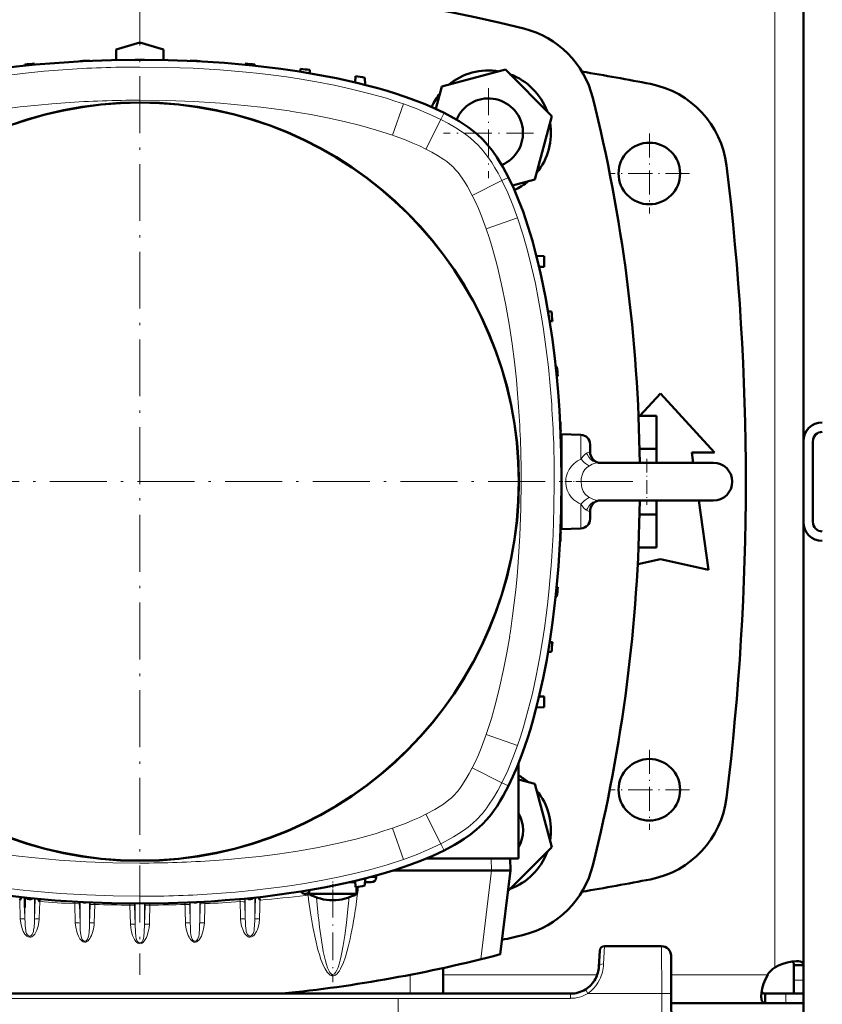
# Model space of a CAD drawing. Extents: x -1358 to 1757, y -1513 to 612.
# Tile 12 of 85: x 271 to 441, y -1276 to -1068. Entities that reach past the tile are written whole.
import ezdxf

# ---------------------------------------------------------------- set-up
doc = ezdxf.new("R2010")
doc.units = 0
doc.linetypes.add('DASHDOT', pattern=[18.5, 12, -3, 0.5, -3])

msp = doc.modelspace()

# ---------------------------------------------------------------- linework, layer by layer
at = {"color": 7, "linetype": 'DASHDOT', "lineweight": 18}
for p, q in [((296.78, -1061.49), (296.78, -1269.49)), ((400.78, -1165.49), (192.78, -1165.49))]:
    msp.add_line(p, q, dxfattribs=at)
at = {"color": 7, "lineweight": 18}
for p, q in [((430.79, -1165.49), (430.79, -1063.03)), ((350.12, -1092.42), (352.42, -1085.81)), ((360.28, -1089.08), (360.97, -1087.7)), ((357.15, -1095.34), (360.28, -1089.08)), ((367.91, -1094.26), (367.96, -1094.31)), ((363, -1099.24), (363.01, -1099.26)), ((366.93, -1105.12), (373.19, -1101.99)), ((373.19, -1101.99), (374.57, -1101.3)), ((369.86, -1112.15), (376.47, -1109.85)), ((389.85, -1155.63), (389.85, -1160.72)), ((391.78, -1159.15), (391.78, -1159.09)), ((393.59, -1161.49), (393.63, -1161.49)), ((430.79, -1165.49), (430.79, -1267.96)), ((389.85, -1174.51), (389.85, -1170.26)), ((391.78, -1171.84), (391.78, -1171.9)), ((389.85, -1175.35), (389.85, -1174.51)), ((369.86, -1218.83), (376.47, -1221.13)), ((366.93, -1225.86), (373.19, -1228.99)), ((373.19, -1228.99), (374.57, -1229.68)), ((363.03, -1231.7), (363.01, -1231.72)), ((357.15, -1235.64), (360.28, -1241.9)), ((368.01, -1236.62), (367.96, -1236.67)), ((350.12, -1238.57), (352.42, -1245.18)), ((360.28, -1241.9), (360.97, -1243.28)), ((370.98, -1247.49), (370.92, -1244.99)), ((371.01, -1247.49), (368.71, -1266.24)), ((345.01, -1249.02), (346.67, -1249.02)), ((332.18, -1252.3), (332.27, -1252.69)), ((271.42, -1253.75), (271.54, -1257.71)), ((272.4, -1253.22), (272.53, -1257.8)), ((274.53, -1253.44), (274.53, -1257.8)), ((274.53, -1257.8), (274.66, -1253.45)), ((275.53, -1257.71), (275.64, -1254.08)), ((283.04, -1254.09), (283.04, -1254.51)), ((284.03, -1254.15), (284.04, -1254.6)), ((284.16, -1254.16), (284.16, -1258.62)), ((286.16, -1254.25), (286.16, -1258.62)), ((286.27, -1254.76), (286.28, -1254.26)), ((287.27, -1254.67), (287.28, -1254.3)), ((294.66, -1254.48), (294.67, -1254.82)), ((295.66, -1254.49), (295.67, -1254.9)), ((295.78, -1254.49), (295.78, -1258.9)), ((297.78, -1254.49), (297.78, -1258.9)), ((297.91, -1254.49), (297.9, -1254.9)), ((298.9, -1254.48), (298.9, -1254.82)), ((306.3, -1254.67), (306.29, -1254.3)), ((307.3, -1254.76), (307.28, -1254.26)), ((307.41, -1254.25), (307.41, -1258.62)), ((309.41, -1254.16), (309.41, -1258.62)), ((309.53, -1254.15), (309.52, -1254.6)), ((310.52, -1254.09), (310.52, -1254.51)), ((317.93, -1254.08), (317.91, -1253.54)), ((319.03, -1257.8), (318.93, -1254.17)), ((319.03, -1253.44), (319.03, -1257.8)), ((321.17, -1253.22), (321.03, -1257.8)), ((321.03, -1253.23), (321.03, -1257.8)), ((331.72, -1252.45), (331.76, -1252.78)), ((272.53, -1255.3), (272.53, -1257.8)), ((283.04, -1254.51), (283.16, -1258.54)), ((284.04, -1254.6), (284.16, -1258.62)), ((286.16, -1258.62), (286.27, -1254.76)), ((287.15, -1258.54), (287.27, -1254.67)), ((294.67, -1254.82), (294.79, -1258.81)), ((295.67, -1254.9), (295.78, -1258.9)), ((297.9, -1254.9), (297.78, -1258.9)), ((307.41, -1258.62), (307.3, -1254.76)), ((309.52, -1254.6), (309.41, -1258.62)), ((394.63, -1267.23), (394.81, -1263.49)), ((406.91, -1273.44), (406.87, -1263.49)), ((353.79, -1269.52), (353.79, -1273.49)), ((393.3, -1269.49), (360.79, -1269.49)), ((429.26, -1269.49), (408.89, -1269.49)), ((436.79, -1270.63), (434.79, -1270.63)), ((390.8, -1272.59), (390.96, -1272.84)), ((390.96, -1272.84), (391.33, -1273.44)), ((387.64, -1274.49), (205.94, -1274.49)), ((387.64, -1274.49), (387.64, -1273.49)), ((406.91, -1273.44), (391.33, -1273.44)), ((406.91, -1273.44), (407.29, -1345.49)), ((433.09, -1275.49), (433.09, -1273.49))]:
    msp.add_line(p, q, dxfattribs=at)
at = {"color": 7, "lineweight": 50}
for p, q in [((436.79, -1156.93), (436.79, -1063.52)), ((291.79, -1074.33), (296.79, -1072.88)), ((296.79, -1072.88), (301.79, -1074.33)), ((291.79, -1076.54), (291.79, -1074.33)), ((301.79, -1074.33), (301.79, -1076.54)), ((272.53, -1077.47), (272.52, -1077.75)), ((274.53, -1077.32), (274.54, -1077.55)), ((284.16, -1076.76), (284.16, -1076.83)), ((286.16, -1076.68), (286.16, -1076.73)), ((307.41, -1076.73), (307.41, -1076.68)), ((309.41, -1076.83), (309.41, -1076.76)), ((319.02, -1077.55), (319.03, -1077.32)), ((321.04, -1077.75), (321.03, -1077.47)), ((330.64, -1079.01), (330.66, -1078.41)), ((332.66, -1078.64), (332.68, -1079.35)), ((342.28, -1079.96), (342.24, -1081.28)), ((373.92, -1078.57), (360.53, -1082.15)), ((383.71, -1088.37), (373.92, -1078.57)), ((344.28, -1080.28), (344.34, -1081.79)), ((360.53, -1082.15), (359.26, -1086.88)), ((380.13, -1101.75), (383.71, -1088.37)), ((375.39, -1103.02), (380.13, -1101.75)), ((380.46, -1117.83), (382.12, -1117.9)), ((382.12, -1120.15), (382.12, -1117.9)), ((382.12, -1120.15), (381.04, -1120.2)), ((383.63, -1129.62), (382.93, -1129.59)), ((383.86, -1131.62), (383.26, -1131.64)), ((384.8, -1141.24), (384.52, -1141.23)), ((384.96, -1143.24), (384.73, -1143.25)), ((402.3, -1151.63), (406.64, -1146.87)), ((406.64, -1146.87), (418.02, -1159.37)), ((402, -1151.63), (405.79, -1151.63)), ((405.79, -1151.63), (405.79, -1158.56)), ((385.52, -1152.87), (385.45, -1152.86)), ((385.59, -1154.87), (385.55, -1154.87)), ((389.85, -1155.63), (385.78, -1155.49)), ((385.78, -1175.49), (385.78, -1155.49)), ((391.78, -1159.09), (391.78, -1157.63)), ((402.22, -1158.56), (405.79, -1158.56)), ((405.79, -1158.56), (405.79, -1161.49)), ((436.79, -1156.99), (436.79, -1173.99)), ((438.79, -1156.99), (438.79, -1173.99)), ((385.78, -1159.49), (385.71, -1159.49)), ((413.27, -1159.37), (413.57, -1161.49)), ((418.02, -1159.37), (413.27, -1159.37)), ((393.59, -1161.49), (410.49, -1161.49)), ((397.07, -1161.49), (393.59, -1161.49)), ((417.78, -1161.49), (397.07, -1161.49)), ((410.49, -1161.49), (417.78, -1161.49)), ((393.59, -1169.49), (410.49, -1169.49)), ((405.79, -1169.49), (405.79, -1172.42)), ((410.49, -1169.49), (417.78, -1169.49)), ((414.7, -1169.49), (416.77, -1184.12)), ((385.78, -1171.49), (385.71, -1171.49)), ((391.78, -1172.68), (391.78, -1171.9)), ((391.78, -1173.35), (391.78, -1172.68)), ((402.22, -1172.42), (405.79, -1172.42)), ((405.79, -1172.42), (405.79, -1179.35)), ((385.78, -1175.49), (389.85, -1175.35)), ((436.79, -1174.06), (436.79, -1267.46)), ((385.59, -1176.12), (385.55, -1176.11)), ((385.52, -1178.12), (385.45, -1178.12)), ((402, -1179.35), (405.79, -1179.35)), ((406.64, -1181.87), (401.84, -1182.93)), ((416.77, -1184.12), (406.64, -1181.87)), ((384.73, -1187.73), (384.96, -1187.74)), ((384.52, -1189.75), (384.8, -1189.74)), ((383.26, -1199.34), (383.86, -1199.37)), ((383.63, -1201.37), (382.93, -1201.39)), ((382.12, -1210.83), (381.03, -1210.79)), ((382.12, -1213.08), (382.12, -1210.83)), ((382.12, -1213.08), (380.46, -1213.13)), ((376.67, -1225), (376.67, -1244.99)), ((380.13, -1229.23), (376.67, -1228.3)), ((383.71, -1242.62), (380.13, -1229.23)), ((374.44, -1251.89), (383.71, -1242.62)), ((376.67, -1244.99), (357.23, -1244.99)), ((374.98, -1247.49), (374.92, -1244.99)), ((350.33, -1247.49), (370.98, -1247.49)), ((370.98, -1247.49), (371.01, -1247.49)), ((374.98, -1247.49), (371.01, -1247.49)), ((372.81, -1265.2), (374.98, -1247.49)), ((341.81, -1249.99), (341.01, -1249.99)), ((342.09, -1249.99), (341.81, -1249.99)), ((342.09, -1249.99), (342.25, -1249.99)), ((342.28, -1251.02), (342.24, -1249.71)), ((344.28, -1250.71), (344.34, -1249.19)), ((344.31, -1249.99), (345.58, -1249.99)), ((346.65, -1248.58), (346.67, -1249.02)), ((332.48, -1252.45), (332.48, -1252)), ((342.48, -1252.45), (342.48, -1250.99)), ((271.77, -1253.15), (271.42, -1253.75)), ((272.53, -1253.23), (272.53, -1255.3)), ((275.33, -1253.51), (275.64, -1254.08)), ((321.8, -1253.15), (322.15, -1253.75)), ((333.09, -1252.45), (332.48, -1252.45)), ((333.09, -1252.45), (339.88, -1252.45)), ((339.88, -1252.45), (342.48, -1252.45)), ((393.81, -1264.44), (393.64, -1267.8)), ((406.87, -1263.49), (394.81, -1263.49)), ((408.87, -1265.48), (408.91, -1273.44)), ((360.79, -1268.08), (360.79, -1273.49)), ((434.79, -1267.46), (434.79, -1270.63)), ((436.79, -1267.46), (434.79, -1267.46)), ((436.79, -1267.46), (436.79, -1270.63)), ((434.79, -1270.63), (434.79, -1273.49)), ((436.79, -1270.63), (436.79, -1273.49)), ((387.64, -1273.49), (205.94, -1273.49)), ((221.79, -1273.49), (360.79, -1273.49)), ((361.79, -1273.49), (360.79, -1273.49)), ((361.79, -1273.49), (360.79, -1273.49)), ((408.91, -1273.44), (409.29, -1345.49)), ((428.76, -1275.49), (428.76, -1273.49)), ((433.09, -1273.49), (428.76, -1273.49)), ((436.79, -1273.49), (433.09, -1273.49)), ((436.79, -1273.49), (434.79, -1273.49)), ((436.79, -1275.49), (436.79, -1273.49)), ((428.76, -1275.49), (408.92, -1275.49)), ((433.09, -1275.49), (428.76, -1275.49)), ((436.79, -1275.49), (433.09, -1275.49)), ((436.79, -1275.49), (436.79, -1279.49))]:
    msp.add_line(p, q, dxfattribs=at)
at = {"color": 7, "linetype": 'DASHDOT', "lineweight": 18, "ltscale": 0.4745}
msp.add_line((370.33, -1082.46), (370.33, -1101.44), dxfattribs=at)
at = {"color": 7, "linetype": 'DASHDOT', "lineweight": 18, "ltscale": 0.474501}
msp.add_line((379.82, -1091.95), (360.84, -1091.95), dxfattribs=at)
at = {"color": 7, "linetype": 'DASHDOT', "lineweight": 18, "ltscale": 0.422498}
for p, q in [((404.29, -1092.04), (404.29, -1108.94)), ((404.29, -1222.04), (404.29, -1238.94))]:
    msp.add_line(p, q, dxfattribs=at)
at = {"color": 7, "linetype": 'DASHDOT', "lineweight": 18, "ltscale": 0.422501}
for p, q in [((412.74, -1100.49), (395.84, -1100.49)), ((412.74, -1230.49), (395.84, -1230.49))]:
    msp.add_line(p, q, dxfattribs=at)
at = {"color": 7, "linetype": 'DASHDOT', "lineweight": 18, "ltscale": 0.242493}
msp.add_line((403.78, -1160.66), (403.78, -1170.36), dxfattribs=at)
at = {"color": 7, "linetype": 'DASHDOT', "lineweight": 18, "ltscale": 0.12437}
msp.add_line((390.27, -1165.49), (385.29, -1165.49), dxfattribs=at)
at = {"color": 7, "linetype": 'DASHDOT', "lineweight": 18, "ltscale": 0.073831}
msp.add_line((337.48, -1252.7), (337.48, -1249.74), dxfattribs=at)
at = {"color": 7, "linetype": 'DASHDOT', "lineweight": 18, "ltscale": 0.487872}
msp.add_line((337.48, -1251.56), (337.48, -1271.08), dxfattribs=at)
at = {"color": 7, "linetype": 'DASHDOT', "lineweight": 18, "ltscale": 0.292499}
msp.add_line((351.29, -1274.64), (351.29, -1286.34), dxfattribs=at)
at = {"color": 7, "lineweight": 50}
for points in [[(232.59, -1087.7), (234.96, -1086.58), (237.37, -1085.57), (239.82, -1084.64), (242.86, -1083.61), (245.96, -1082.67), (249.06, -1081.83), (251.25, -1081.29), (253.45, -1080.79), (257.89, -1079.88), (262.34, -1079.11), (266.81, -1078.44), (270.78, -1077.94), (274.77, -1077.52), (278.76, -1077.18), (281.76, -1076.97), (284.76, -1076.79), (290.77, -1076.57), (296.78, -1076.49)], [(296.78, -1076.49), (302.74, -1076.56), (308.7, -1076.79), (314.65, -1077.17), (317.62, -1077.41), (320.58, -1077.7), (323.55, -1078.03), (326.5, -1078.41), (330.44, -1078.98), (334.36, -1079.64), (338.26, -1080.4), (342.53, -1081.35), (344.76, -1081.9), (346.98, -1082.5), (348.98, -1083.08), (350.97, -1083.7), (353.99, -1084.73), (356.98, -1085.89), (358.99, -1086.76), (360.97, -1087.7)], [(360.97, -1087.7), (363.04, -1088.8), (364.13, -1089.44), (365.2, -1090.12), (366.09, -1090.74), (366.96, -1091.4), (368.03, -1092.28), (369.05, -1093.22)], [(369.05, -1093.22), (370.17, -1094.43), (371.19, -1095.72), (372.13, -1097.06), (372.77, -1098.07), (373.39, -1099.1), (374.57, -1101.3)], [(374.57, -1101.3), (375.69, -1103.67), (376.71, -1106.08), (377.63, -1108.53), (378.67, -1111.57), (379.6, -1114.67), (380.44, -1117.77), (380.98, -1119.96), (381.48, -1122.16), (382.39, -1126.59), (383.17, -1131.05), (383.83, -1135.52), (384.33, -1139.49), (384.75, -1143.48), (385.1, -1147.47), (385.31, -1150.47), (385.48, -1153.47), (385.71, -1159.48), (385.78, -1165.49)], [(393.59, -1161.49), (393.45, -1161.47), (393.07, -1161.34), (392.62, -1161.04), (392.27, -1160.65), (392, -1160.16), (391.83, -1159.61), (391.78, -1159.09)], [(385.78, -1165.49), (385.71, -1171.45), (385.48, -1177.41), (385.11, -1183.35), (384.86, -1186.33), (384.57, -1189.29), (384.24, -1192.25), (383.86, -1195.21), (383.29, -1199.14), (382.63, -1203.07), (381.88, -1206.97), (380.93, -1211.24), (380.37, -1213.47), (379.78, -1215.68), (379.2, -1217.69), (378.58, -1219.68), (377.54, -1222.7), (376.39, -1225.68), (375.51, -1227.7), (374.57, -1229.68)], [(393.59, -1169.49), (393.41, -1169.52), (393.02, -1169.67), (392.57, -1169.98), (392.23, -1170.39), (391.97, -1170.89), (391.82, -1171.45), (391.78, -1171.9)], [(374.57, -1229.68), (373.47, -1231.75), (372.83, -1232.84), (372.15, -1233.91), (371.53, -1234.8), (370.88, -1235.67), (370, -1236.74), (369.05, -1237.76)], [(369.05, -1237.76), (367.84, -1238.87), (366.55, -1239.9), (365.21, -1240.84), (364.2, -1241.48), (363.18, -1242.09), (360.97, -1243.28)], [(296.78, -1254.49), (290.82, -1254.42), (284.87, -1254.19), (278.92, -1253.82), (275.95, -1253.57), (272.98, -1253.28), (270.02, -1252.95), (267.06, -1252.57), (263.13, -1252), (259.21, -1251.34), (255.3, -1250.59), (251.03, -1249.64), (248.8, -1249.08), (246.59, -1248.49), (244.58, -1247.91), (242.59, -1247.29), (239.57, -1246.25), (236.59, -1245.1), (234.57, -1244.22), (232.59, -1243.28)], [(360.97, -1243.28), (358.6, -1244.4), (356.19, -1245.41), (353.75, -1246.34), (350.7, -1247.37), (347.61, -1248.31), (344.51, -1249.15), (342.31, -1249.69), (340.11, -1250.19), (335.68, -1251.1), (331.22, -1251.88), (326.76, -1252.54), (322.78, -1253.04), (318.79, -1253.46), (314.8, -1253.8), (311.8, -1254.02), (308.8, -1254.19), (302.79, -1254.42), (296.78, -1254.49)], [(435.37, -1266.61), (434.43, -1266.69), (433.37, -1266.91), (432.26, -1267.26), (431.51, -1267.58), (430.79, -1267.96)], [(434.79, -1267.46), (434.75, -1267.12), (434.6, -1266.87), (434.36, -1266.7)], [(436.79, -1267.46), (436.77, -1267.27), (436.72, -1267.11), (436.62, -1266.97), (436.48, -1266.85), (436.31, -1266.76), (436.1, -1266.69), (435.76, -1266.63), (435.37, -1266.61)], [(429.26, -1269.49), (428.78, -1270.44), (428.4, -1271.42), (428.13, -1272.39), (427.97, -1273.3), (427.91, -1274.07)], [(428, -1273.06), (428.17, -1273.3), (428.42, -1273.44), (428.76, -1273.49)], [(427.91, -1274.07), (427.97, -1274.72), (428.05, -1274.98), (428.15, -1275.19), (428.29, -1275.34), (428.46, -1275.44), (428.76, -1275.49)]]:
    msp.add_lwpolyline(points, dxfattribs=at)
at = {"color": 7, "lineweight": 18}
for points in [[(241.15, -1085.81), (244.57, -1084.69), (248.02, -1083.7), (251.49, -1082.82), (254.99, -1082.04), (258.49, -1081.34), (262.02, -1080.72), (264.66, -1080.31), (267.31, -1079.93), (272.62, -1079.29), (276.57, -1078.91), (280.53, -1078.59)], [(296.78, -1078.03), (302.4, -1078.1), (308.01, -1078.3), (313.62, -1078.63), (319.22, -1079.11), (322.11, -1079.42), (324.99, -1079.76), (327.69, -1080.13), (330.38, -1080.53), (334.08, -1081.16), (337.77, -1081.87), (341.45, -1082.67), (345.13, -1083.59), (348.79, -1084.63), (350.61, -1085.2), (352.42, -1085.81)], [(243.45, -1092.42), (245.29, -1091.8), (247.14, -1091.22), (249.17, -1090.64), (251.22, -1090.09), (255.16, -1089.16), (259.55, -1088.26), (263.96, -1087.49), (267.73, -1086.93), (271.52, -1086.45), (275.31, -1086.05), (278.17, -1085.79), (281.02, -1085.57)], [(296.78, -1085.03), (302.46, -1085.1), (308.14, -1085.31), (313.81, -1085.66), (316.69, -1085.9), (319.57, -1086.18), (322.34, -1086.49), (325.11, -1086.84)], [(352.42, -1085.81), (355.08, -1086.79), (357.7, -1087.87), (360.28, -1089.08)], [(329.36, -1087.46), (332.89, -1088.05), (336.41, -1088.73), (339.91, -1089.5), (343.35, -1090.36), (346.75, -1091.32), (350.12, -1092.42)], [(360.28, -1089.08), (361.9, -1089.94), (363.49, -1090.87), (365.04, -1091.89), (365.56, -1092.27)], [(350.12, -1092.42), (352.98, -1093.48), (354.39, -1094.06), (355.78, -1094.68), (357.15, -1095.34)], [(367.96, -1094.31), (368.84, -1095.25), (369.64, -1096.24), (370.35, -1097.2), (371.02, -1098.18), (371.71, -1099.29), (372.36, -1100.42), (373.19, -1101.99)], [(357.15, -1095.34), (358.37, -1095.98), (359.56, -1096.67), (360.89, -1097.53), (361.53, -1097.99), (362.15, -1098.48), (363, -1099.24)], [(363.01, -1099.26), (363.49, -1099.77), (363.93, -1100.29), (364.79, -1101.45)], [(364.79, -1101.45), (365.38, -1102.34), (365.92, -1103.25), (366.93, -1105.12)], [(373.19, -1101.99), (374.4, -1104.57), (375.49, -1107.2), (376.47, -1109.85)], [(366.93, -1105.12), (367.59, -1106.49), (368.21, -1107.88), (368.79, -1109.29), (369.86, -1112.15)], [(376.47, -1109.85), (377.58, -1113.27), (378.57, -1116.72), (379.45, -1120.2), (380.24, -1123.69), (380.93, -1127.2), (381.55, -1130.72), (381.97, -1133.37), (382.34, -1136.02), (382.98, -1141.32), (383.37, -1145.28), (383.68, -1149.24)], [(369.86, -1112.15), (370.48, -1113.99), (371.05, -1115.85), (371.64, -1117.88), (372.18, -1119.92), (373.12, -1123.87), (374.01, -1128.26), (374.78, -1132.66), (375.34, -1136.44), (375.82, -1140.23), (376.23, -1144.02), (376.48, -1146.87), (376.7, -1149.73)], [(389.85, -1160.72), (389.1, -1161.12), (388.42, -1161.63), (387.83, -1162.23), (387.35, -1162.9), (386.99, -1163.65), (386.75, -1164.45)], [(389.85, -1160.72), (390.33, -1160.11), (390.83, -1159.63), (391.05, -1159.47)], [(391.05, -1159.47), (391.51, -1159.24), (391.72, -1159.18), (391.78, -1159.09)], [(393.59, -1161.49), (393.18, -1161.45), (392.78, -1161.33), (392.4, -1161.14), (391.94, -1160.79), (391.55, -1160.35), (391.22, -1159.83), (391.05, -1159.47)], [(391.63, -1162.14), (391.11, -1162.5), (390.68, -1162.95), (390.33, -1163.49), (390.08, -1164.12), (389.93, -1164.79), (389.88, -1165.49)], [(391.63, -1162.14), (392.26, -1161.83), (392.89, -1161.6), (393.25, -1161.52), (393.59, -1161.49)], [(377.24, -1165.49), (377.18, -1171.17), (376.97, -1176.85), (376.61, -1182.52), (376.37, -1185.4), (376.09, -1188.28), (375.79, -1191.05), (375.44, -1193.82)], [(384.24, -1165.49), (384.17, -1171.1), (383.98, -1176.72), (383.64, -1182.32), (383.16, -1187.93), (382.86, -1190.81), (382.51, -1193.7), (382.14, -1196.4), (381.74, -1199.09), (381.12, -1202.79), (380.4, -1206.48), (379.6, -1210.15), (378.68, -1213.84), (377.65, -1217.5), (377.08, -1219.32), (376.47, -1221.13)], [(389.88, -1165.49), (389.95, -1166.33), (390.04, -1166.74), (390.18, -1167.14), (390.34, -1167.5), (390.54, -1167.84), (390.85, -1168.23), (391.21, -1168.57), (391.63, -1168.84)], [(387.37, -1168.12), (387.82, -1168.74), (388.36, -1169.3), (388.97, -1169.77), (389.4, -1170.03), (389.85, -1170.26)], [(393.59, -1169.49), (393.06, -1169.42), (392.49, -1169.25), (392.06, -1169.07), (391.63, -1168.84)], [(391.05, -1171.51), (390.57, -1171.12), (390.1, -1170.6), (389.85, -1170.26)], [(393.59, -1169.49), (393.18, -1169.53), (392.78, -1169.65), (392.4, -1169.84), (391.94, -1170.19), (391.55, -1170.63), (391.22, -1171.15), (391.05, -1171.51)], [(391.78, -1171.9), (391.69, -1171.79), (391.46, -1171.72), (391.05, -1171.51)], [(374.82, -1198.07), (374.22, -1201.6), (373.54, -1205.12), (372.77, -1208.62), (371.92, -1212.06), (370.95, -1215.46), (369.86, -1218.83)], [(369.86, -1218.83), (368.8, -1221.69), (368.21, -1223.1), (367.59, -1224.49), (366.93, -1225.86)], [(376.47, -1221.13), (375.49, -1223.78), (374.4, -1226.41), (373.19, -1228.99)], [(366.93, -1225.86), (366.29, -1227.08), (365.6, -1228.27), (364.75, -1229.6), (364.29, -1230.23), (363.8, -1230.85), (363.03, -1231.7)], [(373.19, -1228.99), (372.33, -1230.61), (371.4, -1232.2), (370.38, -1233.75), (370.01, -1234.27)], [(360.83, -1233.5), (359.94, -1234.08), (359.03, -1234.63), (357.15, -1235.64)], [(363.01, -1231.72), (362.51, -1232.19), (361.98, -1232.64), (360.83, -1233.5)], [(357.15, -1235.64), (355.78, -1236.3), (354.39, -1236.92), (352.98, -1237.5), (350.12, -1238.57)], [(367.96, -1236.67), (367.02, -1237.54), (366.04, -1238.35), (365.08, -1239.06), (364.1, -1239.73), (362.99, -1240.42), (361.86, -1241.07), (360.28, -1241.9)], [(350.12, -1238.57), (348.28, -1239.18), (346.43, -1239.76), (344.39, -1240.35), (342.35, -1240.89), (338.4, -1241.83), (334.02, -1242.72), (329.61, -1243.49), (325.83, -1244.05), (322.05, -1244.53), (318.25, -1244.94), (315.4, -1245.19), (312.54, -1245.41)], [(360.28, -1241.9), (357.7, -1243.11), (355.08, -1244.2), (352.42, -1245.18)], [(296.78, -1252.95), (291.17, -1252.88), (285.56, -1252.68), (279.95, -1252.35), (274.35, -1251.87), (271.46, -1251.56), (268.58, -1251.22), (265.88, -1250.85), (263.18, -1250.45), (259.48, -1249.82), (255.79, -1249.11), (252.12, -1248.31), (248.43, -1247.39), (244.78, -1246.35), (242.96, -1245.78), (241.15, -1245.18)], [(296.78, -1245.95), (291.1, -1245.88), (285.43, -1245.68), (279.76, -1245.32), (276.87, -1245.08), (274, -1244.8), (271.22, -1244.49), (268.46, -1244.14)], [(352.42, -1245.18), (349, -1246.29), (345.55, -1247.28), (342.07, -1248.16), (338.58, -1248.95), (335.07, -1249.64), (331.55, -1250.26), (328.9, -1250.68), (326.26, -1251.05), (320.95, -1251.69), (316.99, -1252.08), (313.03, -1252.39)], [(318.93, -1254.17), (318.92, -1254.16), (318.91, -1254.15), (318.81, -1254.12), (318.61, -1254.09), (317.93, -1254.08)], [(284.04, -1254.6), (284.04, -1254.59), (284.02, -1254.58), (283.92, -1254.55), (283.77, -1254.53), (283.04, -1254.51)], [(286.27, -1254.76), (286.27, -1254.76), (286.29, -1254.74), (286.39, -1254.71), (286.58, -1254.69), (287.27, -1254.67)], [(295.67, -1254.9), (295.66, -1254.9), (295.65, -1254.89), (295.54, -1254.85), (295.34, -1254.83), (294.67, -1254.82)], [(297.9, -1254.9), (297.9, -1254.9), (297.92, -1254.89), (298.03, -1254.85), (298.23, -1254.83), (298.9, -1254.82)], [(307.3, -1254.76), (307.29, -1254.76), (307.28, -1254.74), (307.18, -1254.71), (306.98, -1254.69), (306.3, -1254.67)], [(309.52, -1254.6), (309.53, -1254.59), (309.54, -1254.58), (309.64, -1254.55), (309.8, -1254.53), (310.52, -1254.51)], [(340.68, -1255.66), (340.37, -1258.56), (340.03, -1261.25), (339.71, -1263.31)], [(272.53, -1257.8), (272.53, -1257.79), (272.52, -1257.78), (272.45, -1257.75), (272.31, -1257.73), (271.93, -1257.71), (271.54, -1257.71)], [(271.54, -1257.71), (271.63, -1258.64), (271.84, -1259.54), (271.99, -1259.97), (272.17, -1260.4), (272.49, -1260.94), (272.7, -1261.18), (272.93, -1261.39), (273.23, -1261.54), (273.56, -1261.59), (273.76, -1261.56), (273.96, -1261.49), (274.3, -1261.25), (274.59, -1260.91), (274.83, -1260.53), (275.01, -1260.13), (275.31, -1259.25), (275.46, -1258.49), (275.53, -1257.71)], [(274.53, -1257.8), (274.54, -1257.79), (274.55, -1257.78), (274.62, -1257.75), (274.76, -1257.73), (275.14, -1257.71), (275.53, -1257.71)], [(284.16, -1258.62), (284.15, -1258.62), (284.12, -1258.6), (283.92, -1258.56), (283.28, -1258.53), (283.16, -1258.54)], [(283.16, -1258.54), (283.26, -1259.5), (283.47, -1260.44), (283.62, -1260.89), (283.8, -1261.34), (284.11, -1261.91), (284.3, -1262.16), (284.53, -1262.38), (284.8, -1262.54), (285.07, -1262.62), (285.36, -1262.6), (285.62, -1262.5), (285.84, -1262.33), (286.03, -1262.14), (286.22, -1261.88), (286.38, -1261.61), (286.57, -1261.23), (286.72, -1260.83), (286.98, -1259.91), (287.13, -1258.97), (287.15, -1258.54)], [(285.25, -1262.41), (285.43, -1262.34), (285.59, -1262.21), (285.72, -1262.03), (285.81, -1261.83), (285.95, -1261.4), (286, -1261.11), (286.07, -1260.53), (286.14, -1259.35), (286.16, -1258.62)], [(286.16, -1258.62), (286.16, -1258.62), (286.17, -1258.61), (286.24, -1258.58), (286.38, -1258.56), (286.76, -1258.54), (287.15, -1258.54)], [(307.41, -1258.62), (307.4, -1258.62), (307.37, -1258.6), (307.17, -1258.56), (306.53, -1258.53), (306.41, -1258.54)], [(310.4, -1258.54), (310.31, -1259.5), (310.1, -1260.44), (309.95, -1260.89), (309.77, -1261.34), (309.45, -1261.91), (309.26, -1262.16), (309.04, -1262.38), (308.77, -1262.54), (308.49, -1262.62), (308.2, -1262.6), (307.95, -1262.5), (307.72, -1262.33), (307.53, -1262.14), (307.34, -1261.88), (307.18, -1261.61), (307, -1261.23), (306.84, -1260.83), (306.58, -1259.91), (306.44, -1258.97), (306.41, -1258.54)], [(308.32, -1262.41), (308.13, -1262.34), (307.98, -1262.21), (307.85, -1262.03), (307.75, -1261.83), (307.62, -1261.4), (307.56, -1261.11), (307.5, -1260.53), (307.43, -1259.35), (307.41, -1258.62)], [(309.41, -1258.62), (309.41, -1258.62), (309.42, -1258.61), (309.49, -1258.58), (309.63, -1258.56), (310.01, -1258.54), (310.4, -1258.54)], [(319.03, -1257.8), (319.03, -1257.79), (319.02, -1257.78), (318.95, -1257.75), (318.81, -1257.73), (318.43, -1257.71), (318.04, -1257.71)], [(322.03, -1257.71), (321.94, -1258.64), (321.73, -1259.54), (321.58, -1259.97), (321.39, -1260.4), (321.07, -1260.94), (320.87, -1261.18), (320.63, -1261.39), (320.34, -1261.54), (320.01, -1261.59), (319.8, -1261.56), (319.61, -1261.49), (319.27, -1261.25), (318.97, -1260.91), (318.74, -1260.53), (318.55, -1260.13), (318.26, -1259.25), (318.1, -1258.49), (318.04, -1257.71)], [(321.03, -1257.8), (321.04, -1257.79), (321.07, -1257.77), (321.18, -1257.74), (321.36, -1257.72), (322.03, -1257.71)], [(272.63, -1259.67), (272.7, -1260.17), (272.75, -1260.42), (272.87, -1260.78)], [(273.44, -1261.35), (273.6, -1261.35), (273.75, -1261.3), (273.92, -1261.19), (274.06, -1261.03), (274.22, -1260.72), (274.33, -1260.37), (274.37, -1260.13), (274.44, -1259.65)], [(284.25, -1260.56), (284.31, -1261.09), (284.36, -1261.35), (284.46, -1261.74), (284.6, -1262.04), (284.7, -1262.17), (284.86, -1262.32), (285.06, -1262.41), (285.25, -1262.41)], [(295.78, -1258.9), (295.78, -1258.9), (295.77, -1258.89), (295.7, -1258.86), (295.56, -1258.84), (295.18, -1258.81), (294.79, -1258.81)], [(294.79, -1258.81), (294.86, -1259.63), (295.01, -1260.42), (295.24, -1261.2), (295.42, -1261.65), (295.64, -1262.1), (295.93, -1262.51), (296.11, -1262.69), (296.32, -1262.85), (296.54, -1262.94), (296.78, -1262.98)], [(295.78, -1258.9), (295.85, -1260.54), (295.93, -1261.41), (296.02, -1261.85), (296.17, -1262.29), (296.33, -1262.54), (296.54, -1262.73), (296.78, -1262.79)], [(298.78, -1258.81), (298.71, -1259.63), (298.56, -1260.42), (298.33, -1261.2), (298.15, -1261.65), (297.92, -1262.1), (297.63, -1262.51), (297.45, -1262.69), (297.25, -1262.85), (297.02, -1262.94), (296.78, -1262.98)], [(297.78, -1258.9), (297.72, -1260.54), (297.63, -1261.41), (297.55, -1261.85), (297.4, -1262.29), (297.24, -1262.54), (297.02, -1262.73), (296.78, -1262.79)], [(297.78, -1258.9), (297.79, -1258.9), (297.8, -1258.89), (297.87, -1258.86), (298.01, -1258.84), (298.39, -1258.81), (298.78, -1258.81)], [(309.32, -1260.56), (309.26, -1261.09), (309.21, -1261.35), (309.1, -1261.74), (308.96, -1262.04), (308.87, -1262.17), (308.7, -1262.32), (308.51, -1262.41), (308.32, -1262.41)], [(320.12, -1261.35), (319.96, -1261.35), (319.81, -1261.3), (319.64, -1261.19), (319.5, -1261.03), (319.34, -1260.72), (319.24, -1260.37), (319.19, -1260.13), (319.13, -1259.65)], [(320.93, -1259.67), (320.87, -1260.17), (320.81, -1260.42), (320.7, -1260.78)], [(337.15, -1269.67), (336.92, -1269.56), (336.71, -1269.4), (336.5, -1269.2), (336.31, -1268.97), (336.07, -1268.64), (335.86, -1268.29), (335.61, -1267.8), (335.39, -1267.3), (335, -1266.29), (334.67, -1265.26), (334.37, -1264.23), (333.83, -1262), (333.37, -1259.75)], [(336.9, -1269.05), (336.65, -1268.63), (336.4, -1268.07), (336.16, -1267.37), (335.93, -1266.55), (335.49, -1264.58), (335.08, -1262.2), (334.7, -1259.46)], [(272.87, -1260.78), (273.02, -1261.05), (273.23, -1261.26), (273.44, -1261.35)], [(320.7, -1260.78), (320.54, -1261.05), (320.33, -1261.26), (320.12, -1261.35)], [(340.76, -1263.6), (340.47, -1264.66), (340.16, -1265.71), (339.66, -1267.1), (339.36, -1267.78), (339.13, -1268.23), (338.88, -1268.66), (338.58, -1269.07), (338.39, -1269.28), (338.17, -1269.48), (337.91, -1269.63), (337.62, -1269.72), (337.3, -1269.71), (337.15, -1269.67)], [(339.71, -1263.31), (339.29, -1265.5), (339.07, -1266.44), (338.84, -1267.27), (338.6, -1267.98), (338.35, -1268.57), (338.09, -1269.01), (337.84, -1269.29), (337.67, -1269.4), (337.5, -1269.44), (337.34, -1269.42)], [(337.34, -1269.42), (337.12, -1269.29), (336.9, -1269.05)], [(393.78, -1270.57), (393.41, -1271.23), (392.98, -1271.86), (392.48, -1272.44), (391.93, -1272.97), (391.33, -1273.44)]]:
    msp.add_lwpolyline(points, dxfattribs=at)
at = {"color": 7, "lineweight": 50}
for centre, radius in [((296.78, -1165.49), 80), ((296.78, -1165.49), 79.95), ((404.29, -1100.49), 6.5), ((404.29, -1230.49), 6.5)]:
    msp.add_circle(centre, radius, dxfattribs=at)
for centre, radius, start, end in [((296.79, -1395.11), 335.12, 76.0141, 103.9859), ((372.95, -1089.33), 20, 13.9859, 76.0141), ((296.78, -1376.49), 300, 94.2533, 94.6365), ((296.78, -1376.49), 300, 92.0297, 92.4119), ((296.78, -1376.49), 300, 89.809, 90.191), ((296.78, -1376.49), 300, 87.5881, 87.9704), ((296.78, -1376.49), 300, 85.3635, 85.7467), ((296.78, -1376.49), 300, 83.1319, 83.5165), ((296.78, -1376.49), 300, 80.8898, 81.2765), ((370.33, -1091.95), 13.2, 80.38, 129.62), ((370.33, -1091.95), 13.2, 20.38, 69.62), ((296.79, -1636.74), 565.5, 79.0156, 80.5062), ((400.73, -1101.23), 20, 6.9635, 79.0156), ((370.33, -1091.95), 13.2, 140.38, 155.4234), ((370.33, -1091.95), 7.3, 292.6865, 157.2901), ((67.17, -1165.49), 335.12, 0.6839, 13.9859), ((370.33, -1091.95), 13.2, 320.38, 9.62), ((-125.36, -1165.49), 550, 353.0365, 6.9635), ((370.33, -1091.95), 13.2, 294.558, 309.62), ((85.78, -1165.49), 300, 6.4835, 6.8681), ((85.78, -1165.49), 300, 4.2533, 4.6365), ((85.78, -1165.49), 300, 2.0297, 2.4119), ((440.79, -1156.99), 4, 90, 180), ((389.78, -1157.63), 2, 0, 88), ((440.79, -1156.99), 2, 90, 180), ((417.78, -1165.49), 4, 0, 90), ((85.78, -1165.49), 300, 359.809, 0.191), ((417.78, -1165.49), 4, 270, 0), ((67.17, -1165.49), 335.12, 346.0141, 359.3161), ((389.78, -1173.35), 2, 272, 0), ((440.79, -1173.99), 4, 180, 270), ((440.79, -1173.99), 2, 180, 270), ((85.78, -1165.49), 300, 357.5881, 357.9704), ((85.78, -1165.49), 300, 355.3635, 355.7467), ((85.78, -1165.49), 300, 353.1319, 353.5165), ((370.33, -1239.03), 13.2, 50.38, 61.3194), ((370.33, -1239.03), 13.2, 350.38, 39.62), ((400.73, -1229.75), 20, 280.9844, 353.0365), ((370.33, -1239.03), 7.3, 330.2058, 29.7943), ((370.33, -1239.03), 13.2, 290.38, 339.62), ((372.95, -1241.65), 20, 283.9859, 346.0141), ((296.79, -694.24), 565.5, 279.4938, 280.9844), ((331.64, -1251.45), 1, 210, 348.9032), ((296.78, -954.49), 300, 278.7235, 279.1102), ((273.53, -1252.59), 1, 222.1194, 306.2181), ((285.16, -1253.27), 1, 247.3376, 287.0166), ((296.78, -954.49), 300, 269.9972, 270.0026), ((308.41, -1253.27), 1, 252.9833, 292.6624), ((320.03, -1252.59), 1, 233.7818, 317.8806), ((337.48, -1243.79), 10, 240, 270), ((337.48, -1243.79), 10, 270, 300), ((296.79, -935.87), 335.12, 283.1763, 283.9859), ((394.81, -1264.49), 1, 90, 177), ((406.87, -1265.49), 2, 0.3, 90), ((296.78, -974.99), 300, 275.7319, 284.68), ((387.64, -1267.49), 6, 331.2567, 356.994), ((434.91, -1273.61), 7, 126.0861, 143.9183), ((387.64, -1267.49), 6, 301.749, 331.2523), ((387.64, -1267.49), 6, 270, 301.7436)]:
    msp.add_arc(centre, radius, start, end, dxfattribs=at)
at = {"color": 7, "lineweight": 18}
for centre, radius, start, end in [((296.7, -1311.91), 233.88, 89.9802, 93.9642), ((296.67, -1311.18), 226.15, 89.9722, 93.9686), ((301.25, -1265.81), 180.55, 81.0447, 82.4071), ((352.73, -1109.78), 21.71, 45.6293, 53.7646), ((151.09, -1165.38), 226.15, 359.9722, 3.9686), ((150.36, -1165.41), 233.88, 359.9802, 3.9642), ((391.71, -1165.49), 5.07, 168.1426, 211.1932), ((196.46, -1169.96), 180.55, 351.0447, 352.4071), ((352.5, -1221.44), 21.71, 315.6293, 323.7646), ((296.89, -1019.8), 226.15, 269.9722, 273.9686), ((296.86, -1019.07), 233.88, 269.9802, 273.9642), ((182.8, -1231.98), 161.22, 351.4533, 353.2538), ((296.78, -954.13), 300.7, 265.9673, 267.3812), ((360.35, -1252.94), 41.44, 180.7032, 181.6996), ((331.24, -1248.31), 4.5, 276.6805, 283.2935), ((331.82, -1251.42), 1.35, 289.5262, 305.3945), ((496.73, -1239.73), 163.22, 184.7279, 186.9413), ((139.78, -1236.14), 201.85, 354.4506, 355.1544), ((296.78, -954.13), 300.7, 268.1866, 269.5974), ((293.71, -1257.64), 21.17, 180.4253, 185.5172), ((252.75, -1257.61), 21.79, 354.6181, 359.5014), ((310.12, -1258.4), 25.96, 180.4973, 184.7844), ((283.44, -1258.4), 25.96, 355.2156, 359.5027), ((340.82, -1257.61), 21.79, 180.4986, 185.3819), ((299.86, -1257.64), 21.17, 354.4828, 359.5748), ((386.2, -1266.85), 8.44, 333.8842, 357.4163), ((336.1, -1268.68), 1.45, 316.8774, 329.3325), ((387.65, -1267.49), 6.99, 269.9849, 301.756)]:
    msp.add_arc(centre, radius, start, end, dxfattribs=at)
for centre, major_axis, ratio, start_param, end_param in [((389.99, -1158.79), (2.21, -3.33), 0.321037, 5.104959, 5.892839), ((389.99, -1172.19), (-2.21, -3.33), 0.321049, 3.531936, 4.31981), ((341.78, -1248.99), (0, 1), 0.866025, 3.181224, 3.705427), ((296.78, -958.57), (-298.48, 0), 0.992546, 1.616846, 1.641707), ((-4481.21, -1393.6), (-4801.2, 0), 0.992546, 3.170112, 3.170874), ((5181.94, -1395.33), (-4861.89, 0), 0.992546, 6.253842, 6.254662), ((296.78, -958.52), (-298.53, 0), 0.992546, 1.655874, 1.68826), ((337.24, -1208.38), (0.19, -61.27), 0.120604, 5.520407, 5.706169), ((4784.74, -1384.63), (-4487.75, 0), 0.992546, 6.254039, 6.254936), ((296.78, -958.59), (-298.46, 0), 0.992546, 1.577876, 1.602684), ((-4245.85, -1386.52), (-4554.08, 0), 0.992546, 3.169911, 3.170766), ((4896.17, -1387.47), (-4587.61, 0), 0.992546, 6.25398, 6.254865), ((337.63, -1207.98), (-0.13, -61.72), 0.121044, 0.448922, 0.681121), ((394.63, -1267.86), (0.999, -0.052), 0.625465, 1.603675, 3.141634), ((406.91, -1273.45), (-2, -0.01), 0.005236, 3.141593, 4.712362)]:
    msp.add_ellipse(centre, major_axis=major_axis, ratio=ratio, start_param=start_param, end_param=end_param, dxfattribs=at)
at = {"color": 7, "lineweight": 50}
msp.add_ellipse((345.51, -1248.99), major_axis=(1.14, -0.23), ratio=0.853683, start_param=4.943675, end_param=6.488291, dxfattribs=at)

doc.saveas('drawing.dxf')
